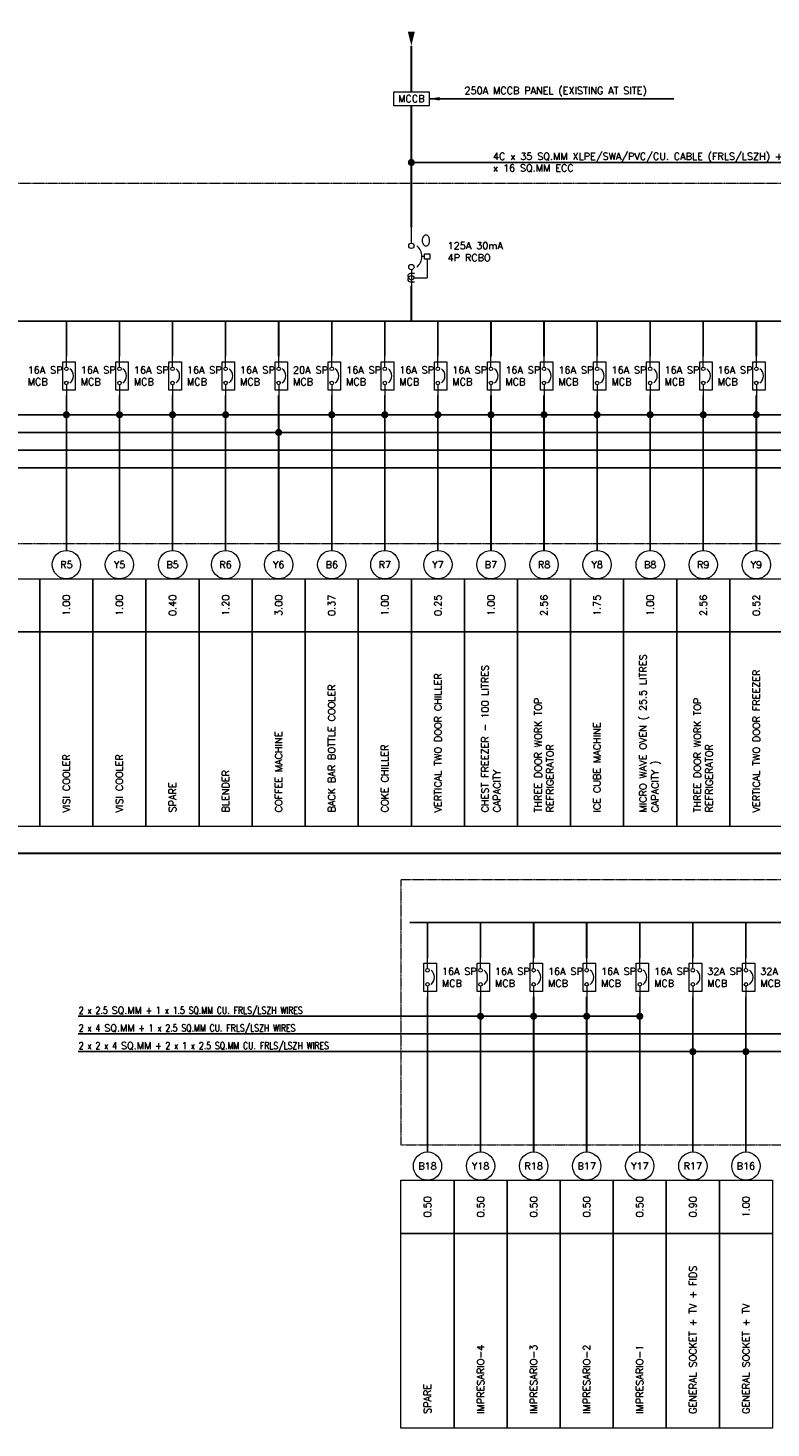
# Model space of a CAD drawing. Header units: millimetres. Extents: x -131287 to -69523, y -21032 to 24887.
# Tile 4 of 6: x -92183 to -81683, y -8541 to 11237. Entities that reach past the tile are written whole.
import ezdxf
from ezdxf.enums import TextEntityAlignment as Align

# ---------------------------------------------------------------- set-up
doc = ezdxf.new("R2010")
doc.units = ezdxf.units.MM
doc.header["$MEASUREMENT"] = 0
doc.linetypes.add('HIDDENX2', pattern=[0.75, 0.5, -0.25])
doc.linetypes.add('PHANTOM', pattern=[63.5, 31.75, -6.35, 6.35, -6.35, 6.35, -6.35])
doc.layers.get('0').update_dxf_attribs({"lineweight": 5})
for name, color, linetype, lineweight, true_color in [('M-MEP-ELPR-CABLE', 7, 'PHANTOM', 20, 0xb914eb), ('M-MEP-ELPR-EQUIP', 6, 'Continuous', 20, 0xff00ff), ('M-MEP-ELSL-BREAKER', 7, 'Continuous', 20, 0xa41be4)]:
    doc.layers.add(name, color=color, linetype=linetype, lineweight=lineweight, true_color=true_color)
doc.layers.add('M-MEP-GEN', color=7, linetype='Continuous', lineweight=5)
doc.styles.add('100 ROMANS', font='romans.shx')
doc.styles.add('SSP_Note', font='romans.shx', dxfattribs={"width": 0.8})
doc.styles.get("Standard").update_dxf_attribs({"font": 'romans.shx'})
doc.dimstyles.new('100-ROMANS', dxfattribs={"dimtxt": 100, "dimasz": 0.18, "dimexe": 0.18, "dimexo": 0.0625, "dimgap": 0.09, "dimtad": 0, "dimtih": 1, "dimtoh": 1, "dimdec": 4, "dimzin": 0, "dimdsep": 46, "dimtxsty": '100 ROMANS', "dimcen": 0.09, "dimadec": 0, "dimazin": 0, "dimtfac": 1, "dimtdec": 4, "dimtofl": 0, "dimtmove": 0, "dimatfit": 3, "dimfxl": 1, "dimtolj": 1, "dimtzin": 0, "dimarcsym": 0})

# ---------------------------------------------------------------- blocks, each defined once
blk = doc.blocks.new('MCB')
at = {"color": 0}
for points in [[(150, 0), (0, 0)], [(400, 0), (550, 0)]]:
    blk.add_lwpolyline(points, dxfattribs=at)
blk.add_lwpolyline([(75, 125), (475, 125), (475, -50), (75, -50)], close=True, dxfattribs=at)
for centre in [(175, 0), (375, 0)]:
    blk.add_circle(centre, 25, dxfattribs=at)
blk.add_arc((275, -25), 125, 36.8699, 143.1301, dxfattribs=at)
blk = doc.blocks.new('MCCB PANEL')
at = {"color": 0}
blk.add_lwpolyline([(-250, 200), (250, 200), (250, 0), (-250, 0)], close=True, dxfattribs=at)
blk.add_attdef('MCCB', text='', height=100, dxfattribs=at).set_placement((0, 100), align=Align.MIDDLE_CENTER)
blk = doc.blocks.new('RCBO')
at = {"color": 0}
for p, q in [((300, 150), (475, 150)), ((475, 29), (475, 150)), ((275, 125), (275, 100))]:
    blk.add_line(p, q, dxfattribs=at)
blk.add_lwpolyline([(250, 175), (300, 175), (300, 125), (250, 125)], close=True, dxfattribs=at)
for points in [[(150, 0), (0, 0)], [(400, 0), (550, 0)]]:
    blk.add_lwpolyline(points, dxfattribs=at)
blk.add_lwpolyline([(436, 29), (436, -10, 0.44435), (462, -33, 0.708721), (475, 29, 0.735983), (490, -34, 0.414214), (514, -10), (514, 29)], format="xyb", dxfattribs=at)
for centre in [(175, 0), (375, 0)]:
    blk.add_circle(centre, 25, dxfattribs=at)
blk.add_arc((275, -25), 125, 36.8699, 143.1301, dxfattribs=at)
blk.add_attdef('O', text='', height=100, rotation=90, dxfattribs=at).set_placement((125, 137), align=Align.MIDDLE_CENTER)

msp = doc.modelspace()

# ---------------------------------------------------------------- linework, layer by layer
at = {"layer": 'M-MEP-ELPR-CABLE', "color": 1, "ltscale": 0.1, "true_color": 0xff0000}
for points in [[(-86765, 11187, 100, 0, 0), (-86765, 10987, 0, 0, 0)], [(-86765, 8422, 25, 25, 0), (-86765, 9587, 25, 25, 0)]]:
    msp.add_lwpolyline(points, format="xyseb", dxfattribs=at)
at = {"layer": 'M-MEP-ELPR-CABLE', "color": 1, "ltscale": 0.1, "true_color": 0xff0000, "const_width": 25}
for points in [[(-86765, 10337), (-86765, 10987)], [(-86765, 9587), (-86765, 10137)]]:
    msp.add_lwpolyline(points, dxfattribs=at)
msp.add_lwpolyline([(-97874, -2172), (-97874, -512, -0.414214), (-97784, -422), (-72980, -422, 0.414214), (-72890, -332), (-72890, -44)], format="xyb", dxfattribs=at)
at = {"layer": 'M-MEP-ELPR-EQUIP', "linetype": 'HIDDENX2', "ltscale": 5}
msp.add_lwpolyline([(-86912, -799), (-86912, -4541), (-75462, -4541), (-75462, -2149), (-69523, -2149), (-69523, 9040), (-101015, 9040), (-101015, 3956), (-71023, 3956), (-71023, -799)], close=True, dxfattribs=at)
at = {"layer": 'M-MEP-GEN', "const_width": 25}
for points in [[(-86765, 7097), (-86765, 7597)], [(-91640, 6597), (-91640, 7097)], [(-90890, 6597), (-90890, 7097)], [(-90140, 6597), (-90140, 7097)], [(-89390, 6597), (-89390, 7097)], [(-88640, 6597), (-88640, 7097)], [(-87890, 6597), (-87890, 7097)], [(-87140, 6597), (-87140, 7097)], [(-86390, 6597), (-86390, 7097)], [(-85640, 6597), (-85640, 7097)], [(-84890, 6597), (-84890, 7097)], [(-84140, 6597), (-84140, 7097)], [(-83390, 6597), (-83390, 7097)], [(-82640, 6597), (-82640, 7097)], [(-81890, 6597), (-81890, 7097)], [(-91640, 3856), (-91640, 6047)], [(-90890, 3856), (-90890, 6047)], [(-90140, 3856), (-90140, 6047)], [(-89390, 3856), (-89390, 6047)], [(-88640, 3856), (-88640, 6047)], [(-87890, 3856), (-87890, 6047)], [(-87140, 3856), (-87140, 6047)], [(-86390, 3856), (-86390, 6047)], [(-85640, 3856), (-85640, 6047)], [(-84890, 6047), (-84890, 3856)], [(-84140, 3856), (-84140, 6047)], [(-83390, 3856), (-83390, 6047)], [(-82640, 6047), (-82640, 3856)], [(-81890, 3856), (-81890, 6047)], [(-86537, -1899), (-86537, -1399)], [(-85787, -1899), (-85787, -1399)], [(-85037, -1899), (-85037, -1399)], [(-84287, -1899), (-84287, -1399)], [(-83537, -1899), (-83537, -1399)], [(-82787, -1899), (-82787, -1399)], [(-82037, -1899), (-82037, -1399)], [(-86537, -2449), (-86537, -4641)], [(-85787, -4641), (-85787, -2449)], [(-85037, -4641), (-85037, -2449)], [(-84287, -2449), (-84287, -4641)], [(-83537, -4641), (-83537, -2449)], [(-82787, -4641), (-82787, -2449)], [(-82037, -2449), (-82037, -4641)]]:
    msp.add_lwpolyline(points, dxfattribs=at)
at = {"layer": 'M-MEP-GEN'}
msp.add_lwpolyline([(-100890, 7097, 25, 25, 0), (-72640, 7097, 25, 25, 0), (-70273, 7097, 25, 25, 0), (-70273, -1399, 25, 25, 0), (-86787, -1399, 0, 0, 0)], format="xyseb", dxfattribs=at)
for points in [[(-92765, 3456), (-92015, 3456), (-92015, 2706), (-92765, 2706)], [(-92015, 3456), (-91265, 3456), (-91265, 2706), (-92015, 2706)], [(-91265, 3456), (-90515, 3456), (-90515, 2706), (-91265, 2706)], [(-90515, 3456), (-89765, 3456), (-89765, 2706), (-90515, 2706)], [(-89765, 3456), (-89015, 3456), (-89015, 2706), (-89765, 2706)], [(-89015, 3456), (-88265, 3456), (-88265, 2706), (-89015, 2706)], [(-88265, 3456), (-87515, 3456), (-87515, 2706), (-88265, 2706)], [(-87515, 3456), (-86765, 3456), (-86765, 2706), (-87515, 2706)], [(-86765, 3456), (-86015, 3456), (-86015, 2706), (-86765, 2706)], [(-86015, 3456), (-85265, 3456), (-85265, 2706), (-86015, 2706)], [(-85265, 3456), (-84515, 3456), (-84515, 2706), (-85265, 2706)], [(-84515, 3456), (-83765, 3456), (-83765, 2706), (-84515, 2706)], [(-83765, 3456), (-83015, 3456), (-83015, 2706), (-83765, 2706)], [(-83015, 3456), (-82265, 3456), (-82265, 2706), (-83015, 2706)], [(-82265, 3456), (-81515, 3456), (-81515, 2706), (-82265, 2706)], [(-92765, 2706), (-92015, 2706), (-92015, -44), (-92765, -44)], [(-92015, 2706), (-91265, 2706), (-91265, -44), (-92015, -44)], [(-91265, 2706), (-90515, 2706), (-90515, -44), (-91265, -44)], [(-90515, 2706), (-89765, 2706), (-89765, -44), (-90515, -44)], [(-89765, 2706), (-89015, 2706), (-89015, -44), (-89765, -44)], [(-89015, 2706), (-88265, 2706), (-88265, -44), (-89015, -44)], [(-88265, 2706), (-87515, 2706), (-87515, -44), (-88265, -44)], [(-87515, 2706), (-86765, 2706), (-86765, -44), (-87515, -44)], [(-86765, 2706), (-86015, 2706), (-86015, -44), (-86765, -44)], [(-86015, 2706), (-85265, 2706), (-85265, -44), (-86015, -44)], [(-85265, 2706), (-84515, 2706), (-84515, -44), (-85265, -44)], [(-84515, 2706), (-83765, 2706), (-83765, -44), (-84515, -44)], [(-83765, 2706), (-83015, 2706), (-83015, -44), (-83765, -44)], [(-83015, 2706), (-82265, 2706), (-82265, -44), (-83015, -44)], [(-82265, 2706), (-81515, 2706), (-81515, -44), (-82265, -44)], [(-86912, -5041), (-86162, -5041), (-86162, -5791), (-86912, -5791)], [(-86162, -5041), (-85412, -5041), (-85412, -5791), (-86162, -5791)], [(-85412, -5041), (-84662, -5041), (-84662, -5791), (-85412, -5791)], [(-84662, -5041), (-83912, -5041), (-83912, -5791), (-84662, -5791)], [(-83912, -5041), (-83162, -5041), (-83162, -5791), (-83912, -5791)], [(-83162, -5041), (-82412, -5041), (-82412, -5791), (-83162, -5791)], [(-82412, -5041), (-81662, -5041), (-81662, -5791), (-82412, -5791)], [(-86912, -5791), (-86162, -5791), (-86162, -8541), (-86912, -8541)], [(-86162, -5791), (-85412, -5791), (-85412, -8541), (-86162, -8541)], [(-85412, -5791), (-84662, -5791), (-84662, -8541), (-85412, -8541)], [(-84662, -5791), (-83912, -5791), (-83912, -8541), (-84662, -8541)], [(-83912, -5791), (-83162, -5791), (-83162, -8541), (-83912, -8541)], [(-83162, -5791), (-82412, -5791), (-82412, -8541), (-83162, -8541)], [(-82412, -5791), (-81662, -5791), (-81662, -8541), (-82412, -8541)]]:
    msp.add_lwpolyline(points, close=True, dxfattribs=at)
for centre in [(-91640, 3656), (-90890, 3656), (-90140, 3656), (-89390, 3656), (-88640, 3656), (-87890, 3656), (-87140, 3656), (-86390, 3656), (-85640, 3656), (-84890, 3656), (-84140, 3656), (-83390, 3656), (-82640, 3656), (-81890, 3656), (-86537, -4841), (-85787, -4841), (-85037, -4841), (-84287, -4841), (-83537, -4841), (-82787, -4841), (-82037, -4841)]:
    msp.add_circle(centre, 200, dxfattribs=at)

# ---------------------------------------------------------------- block references
at = {"layer": 'M-MEP-ELPR-EQUIP'}
msp.add_blockref('MCCB PANEL', (-86765, 10137), dxfattribs=at).add_auto_attribs({'MCCB': 'MCCB'})
at = {"layer": 'M-MEP-ELSL-BREAKER'}
ref = msp.add_blockref('RCBO', (-86765, 8422), dxfattribs=dict(at, xscale=1.5, yscale=1.5, zscale=1.5, rotation=269.9999999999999))
ref.add_attrib('O', 'O', dxfattribs={"layer": 'M-MEP-GEN', "color": 0, "height": 150}).set_placement((-86559, 8235), align=Align.MIDDLE_CENTER)
at = {"layer": 'M-MEP-ELSL-BREAKER', "rotation": 269.9999999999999}
for p in [(-91640, 6597, 1), (-90890, 6597, 1), (-90140, 6597, 1), (-89390, 6597, 1), (-88640, 6597, 1), (-87890, 6597, 1), (-87140, 6597, 1), (-86390, 6597, 1), (-85640, 6597, 1), (-84890, 6597, 1), (-84140, 6597, 1), (-83390, 6597, 1), (-82640, 6597, 1), (-81890, 6597, 1), (-86537, -1899, 1), (-85787, -1899, 1), (-85037, -1899, 1), (-84287, -1899, 1), (-83537, -1899, 1), (-82787, -1899, 1), (-82037, -1899, 1)]:
    msp.add_blockref('MCB', p, dxfattribs=at)

# ---------------------------------------------------------------- texts
at = {"layer": 'M-MEP-GEN', "char_height": 100}
for s, width, heights, insert, attachment_point in [('250A MCCB PANEL (EXISTING AT SITE)', 3687.91, [621], (-86015, 10337), 4), ('4C x 35 SQ.MM XLPE/SWA/PVC/CU. CABLE (FRLS/LSZH) + 1C x 16 SQ.MM ECC', 4713.78, [621], (-85611, 9337), 4), ('125A 30mA 4P RCBO', 891.54, [996], (-86252, 8077), 4), ('16A SP \\PMCB', 507.33, [586], (-92187, 6322), 4), ('16A SP \\PMCB', 507.33, [586], (-91437, 6322), 4), ('16A SP \\PMCB', 507.33, [586], (-90687, 6322), 4), ('16A SP \\PMCB', 507.33, [586], (-89937, 6322), 4), ('16A SP \\PMCB', 507.33, [586], (-89187, 6322), 4), ('20A SP \\PMCB', 507.33, [586], (-88437, 6322), 4), ('16A SP \\PMCB', 507.33, [586], (-87687, 6322), 4), ('16A SP \\PMCB', 507.33, [586], (-86937, 6322), 4), ('16A SP \\PMCB', 507.33, [586], (-86187, 6322), 4), ('16A SP \\PMCB', 507.33, [586], (-85437, 6322), 4), ('16A SP \\PMCB', 507.33, [586], (-84687, 6322), 4), ('16A SP \\PMCB', 507.33, [586], (-83937, 6322), 4), ('16A SP \\PMCB', 507.33, [586], (-83187, 6322), 4), ('16A SP \\PMCB', 507.33, [586], (-82437, 6322), 4), ('\\pxqc;R5', 153.38, [0], (-91640, 3656), 5), ('\\pxqc;Y5', 153.38, [0], (-90890, 3656), 5), ('\\pxqc;B5', 153.38, [0], (-90140, 3656), 5), ('\\pxqc;R6', 153.38, [0], (-89390, 3656), 5), ('\\pxqc;Y6', 153.38, [0], (-88640, 3656), 5), ('\\pxqc;B6', 153.38, [0], (-87890, 3656), 5), ('\\pxqc;R7', 153.38, [0], (-87140, 3656), 5), ('\\pxqc;Y7', 153.38, [0], (-86390, 3656), 5), ('\\pxqc;B7', 153.38, [0], (-85640, 3656), 5), ('\\pxqc;R8', 153.38, [0], (-84890, 3656), 5), ('\\pxqc;Y8', 153.38, [0], (-84140, 3656), 5), ('\\pxqc;B8', 153.38, [0], (-83390, 3656), 5), ('\\pxqc;R9', 153.38, [0], (-82640, 3656), 5), ('\\pxqc;Y9', 153.38, [0], (-81890, 3656), 5), ('16A SP \\PMCB', 507.33, [586], (-86334, -2174), 4), ('16A SP \\PMCB', 507.33, [586], (-85584, -2174), 4), ('16A SP \\PMCB', 507.33, [586], (-84834, -2174), 4), ('16A SP \\PMCB', 507.33, [586], (-84084, -2174), 4), ('16A SP \\PMCB', 507.33, [586], (-83334, -2174), 4), ('32A SP \\PMCB', 507.33, [586], (-82584, -2174), 4), ('32A SP \\PMCB', 507.33, [586], (-81834, -2174), 4), ('\\pxqc;B18', 153.38, [0], (-86537, -4841), 5), ('\\pxqc;Y18', 153.38, [0], (-85787, -4841), 5), ('\\pxqc;R18', 153.38, [0], (-85037, -4841), 5), ('\\pxqc;B17', 694.56, [0], (-84287, -4841), 5), ('\\pxqc;Y17', 153.38, [0], (-83537, -4841), 5), ('\\pxqc;R17', 153.38, [0], (-82787, -4841), 5), ('\\pxqc;B16', 153.38, [0], (-82037, -4841), 5)]:
    msp.add_mtext_dynamic_manual_height_columns(s, width=width, gutter_width=1, heights=heights, dxfattribs=dict(at, insert=insert, attachment_point=attachment_point))
at = {"layer": 'M-MEP-GEN', "char_height": 100, "rotation": 90}
for s, width, heights, insert, attachment_point in [('1.00', 347.96, [0], (-91640, 3081), 5), ('1.00', 347.96, [0], (-90890, 3081), 5), ('0.40', 347.96, [148], (-90140, 3081), 5), ('1.20', 347.96, [0], (-89390, 3081), 5), ('3.00', 347.96, [0], (-88640, 3081), 5), ('0.37', 347.96, [0], (-87890, 3081), 5), ('1.00', 347.96, [0], (-87140, 3081), 5), ('0.25', 347.96, [0], (-86390, 3081), 5), ('1.00', 347.96, [0], (-85640, 3081), 5), ('2.56', 347.96, [0], (-84890, 3081), 5), ('1.75', 347.96, [0], (-84140, 3081), 5), ('1.00', 347.96, [0], (-83390, 3081), 5), ('2.56', 347.96, [0], (-82640, 3081), 5), ('0.52', 347.96, [0], (-81890, 3081), 5), ('MICRO WAVE OVEN ( 25.5 LITRES CAPACITY )', 2421.84, [0], (-83390, 156), 4), ('VERTICAL TWO DOOR CHILLER', 2421.84, [0], (-86390, 156), 4), ('CHEST FREEZER - 100 LITRES CAPACITY', 2421.84, [0], (-85640, 156), 4), ('VERTICAL TWO DOOR FREEZER', 2421.84, [0], (-81890, 156), 4), ('BACK BAR BOTTLE COOLER ', 2421.84, [0], (-87890, 156), 4), ('THREE DOOR WORK TOP REFRIGERATOR', 2421.84, [0], (-84890, 156), 4), ('THREE DOOR WORK TOP REFRIGERATOR ', 2421.84, [0], (-82640, 156), 4), ('COFFEE MACHINE ', 2421.84, [0], (-88640, 156), 4), ('ICE CUBE MACHINE', 2421.84, [0], (-84140, 156), 4), ('COKE CHILLER', 2421.84, [0], (-87140, 156), 4), ('VISI COOLER', 2421.84, [0], (-91640, 156), 4), ('VISI COOLER', 2421.84, [0], (-90890, 156), 4), ('BLENDER', 2421.84, [0], (-89390, 156), 4), ('SPARE', 2421.84, [0], (-90140, 156), 4), ('0.50', 347.96, [0], (-86537, -5416), 5), ('0.50', 347.96, [0], (-85787, -5416), 5), ('0.50', 347.96, [0], (-85037, -5416), 5), ('0.50', 347.96, [0], (-84287, -5416), 5), ('0.50', 347.96, [0], (-83537, -5416), 5), ('0.90', 347.96, [0], (-82787, -5416), 5), ('1.00', 347.96, [0], (-82037, -5416), 5), ('GENERAL SOCKET + TV + FIDS', 2421.84, [100], (-82787, -8341), 4), ('GENERAL SOCKET + TV', 2421.84, [0], (-82037, -8341), 4), ('IMPRESARIO-4', 2421.84, [0], (-85787, -8341), 4), ('IMPRESARIO-3', 2421.84, [0], (-85037, -8341), 4), ('IMPRESARIO-2', 2421.84, [0], (-84287, -8341), 4), ('IMPRESARIO-1', 2421.84, [0], (-83537, -8341), 4), ('SPARE', 2421.84, [0], (-86537, -8341), 4)]:
    msp.add_mtext_dynamic_manual_height_columns(s, width=width, gutter_width=1, heights=heights, dxfattribs=dict(at, insert=insert, attachment_point=attachment_point))
at = {"layer": 'M-MEP-GEN', "linetype": 'Continuous', "char_height": 100, "attachment_point": 7, "style": 'SSP_Note'}
for s, insert, width in [('2 x 2.5 {\\W1;SQ.MM} + 1 x 1.5 SQ.MM CU. FRLS/LSZH WIRES', (-91465, -2724), 3878.69), ('2 x 4 {\\W1;SQ.MM} + 1 x 2.5 SQ.MM CU. FRLS/LSZH WIRES ', (-91465, -2974), 4125), ('2 x 2 x 4 {\\W1;SQ.MM} + 2 x 1 x 2.5 SQ.MM CU. FRLS/LSZH WIRES ', (-91465, -3224), 4318.11)]:
    msp.add_mtext(s, dxfattribs=dict(at, insert=insert, width=width))

# ---------------------------------------------------------------- leaders
at = {"layer": 'M-MEP-GEN'}
for points, override in [([(-86515, 10237), (-83055, 10237)], {"dimasz": 150, "dimgap": 0.09, "dimtad": 0}), ([(-86765, 9337), (-80934, 9337)], {"dimasz": 100, "dimgap": 0.09, "dimtad": 0, "dimldrblk": 'DOT'}), ([(-91640, 5773), (-105578, 5773)], {"dimasz": 100, "dimldrblk": 'DOT'}), ([(-90890, 5773), (-105578, 5773)], {"dimasz": 100, "dimldrblk": 'DOT'}), ([(-90140, 5773), (-105578, 5773)], {"dimasz": 100, "dimldrblk": 'DOT'}), ([(-89390, 5773), (-105578, 5773)], {"dimasz": 100, "dimldrblk": 'DOT'}), ([(-87890, 5773), (-105578, 5773)], {"dimasz": 100, "dimldrblk": 'DOT'}), ([(-87140, 5773), (-105578, 5773)], {"dimasz": 100, "dimldrblk": 'DOT'}), ([(-86390, 5773), (-105578, 5773)], {"dimasz": 100, "dimldrblk": 'DOT'}), ([(-85640, 5773), (-105578, 5773)], {"dimasz": 100, "dimldrblk": 'DOT'}), ([(-84890, 5773), (-105578, 5773)], {"dimasz": 100, "dimldrblk": 'DOT'}), ([(-84140, 5773), (-105578, 5773)], {"dimasz": 100, "dimldrblk": 'DOT'}), ([(-83390, 5773), (-105578, 5773)], {"dimasz": 100, "dimldrblk": 'DOT'}), ([(-82640, 5773), (-105578, 5773)], {"dimasz": 100, "dimldrblk": 'DOT'}), ([(-81890, 5773), (-105578, 5773)], {"dimasz": 100, "dimldrblk": 'DOT'}), ([(-80390, 5773), (-105578, 5773)], {"dimasz": 100, "dimldrblk": 'DOT'}), ([(-78890, 5773), (-105578, 5773)], {"dimasz": 100, "dimldrblk": 'DOT'}), ([(-78140, 5773), (-105578, 5773)], {"dimasz": 100, "dimldrblk": 'DOT'}), ([(-77390, 5773), (-105578, 5773)], {"dimasz": 100, "dimldrblk": 'DOT'}), ([(-76640, 5773), (-105578, 5773)], {"dimasz": 100, "dimldrblk": 'DOT'}), ([(-88640, 5523), (-105578, 5523)], {"dimasz": 100, "dimldrblk": 'DOT'}), ([(-79640, 5523), (-105578, 5523)], {"dimasz": 100, "dimldrblk": 'DOT'}), ([(-75890, 5523), (-105578, 5523)], {"dimasz": 100, "dimldrblk": 'DOT'}), ([(-75140, 5523), (-105578, 5523)], {"dimasz": 100, "dimldrblk": 'DOT'}), ([(-74390, 5523), (-105578, 5523)], {"dimasz": 100, "dimldrblk": 'DOT'}), ([(-73640, 5523), (-105578, 5523)], {"dimasz": 100, "dimldrblk": 'DOT'}), ([(-72890, 5523), (-105578, 5523)], {"dimasz": 100, "dimldrblk": 'DOT'}), ([(-72140, 5273), (-105578, 5273)], {"dimasz": 100, "dimldrblk": 'DOT'}), ([(-81140, 5023), (-105578, 5023)], {"dimasz": 100, "dimldrblk": 'DOT'}), ([(-85787, -2724), (-91473, -2724)], {"dimasz": 100, "dimldrblk": 'DOT'}), ([(-85037, -2724), (-90723, -2724)], {"dimasz": 100, "dimldrblk": 'DOT'}), ([(-84287, -2724), (-89973, -2724)], {"dimasz": 100, "dimldrblk": 'DOT'}), ([(-83537, -2724), (-89223, -2724)], {"dimasz": 100, "dimldrblk": 'DOT'}), ([(-77537, -2974), (-91475, -2974)], {"dimasz": 100, "dimldrblk": 'DOT'}), ([(-76787, -2974), (-91465, -2974)], {"dimasz": 100, "dimldrblk": 'DOT'}), ([(-76037, -2974), (-91465, -2974)], {"dimasz": 100, "dimldrblk": 'DOT'}), ([(-82787, -3224), (-91475, -3224)], {"dimasz": 100, "dimldrblk": 'DOT'}), ([(-82037, -3224), (-91475, -3224)], {"dimasz": 100, "dimldrblk": 'DOT'}), ([(-81287, -3224), (-91475, -3224)], {"dimasz": 100, "dimldrblk": 'DOT'}), ([(-80537, -3224), (-91475, -3224)], {"dimasz": 100, "dimldrblk": 'DOT'}), ([(-79787, -3224), (-91475, -3224)], {"dimasz": 100, "dimldrblk": 'DOT'}), ([(-79037, -3224), (-91475, -3224)], {"dimasz": 100, "dimldrblk": 'DOT'}), ([(-78287, -3224), (-91475, -3224)], {"dimasz": 100, "dimldrblk": 'DOT'})]:
    msp.add_leader(points, dimstyle='100-ROMANS', override=override, dxfattribs=at)

doc.saveas('drawing.dxf')
